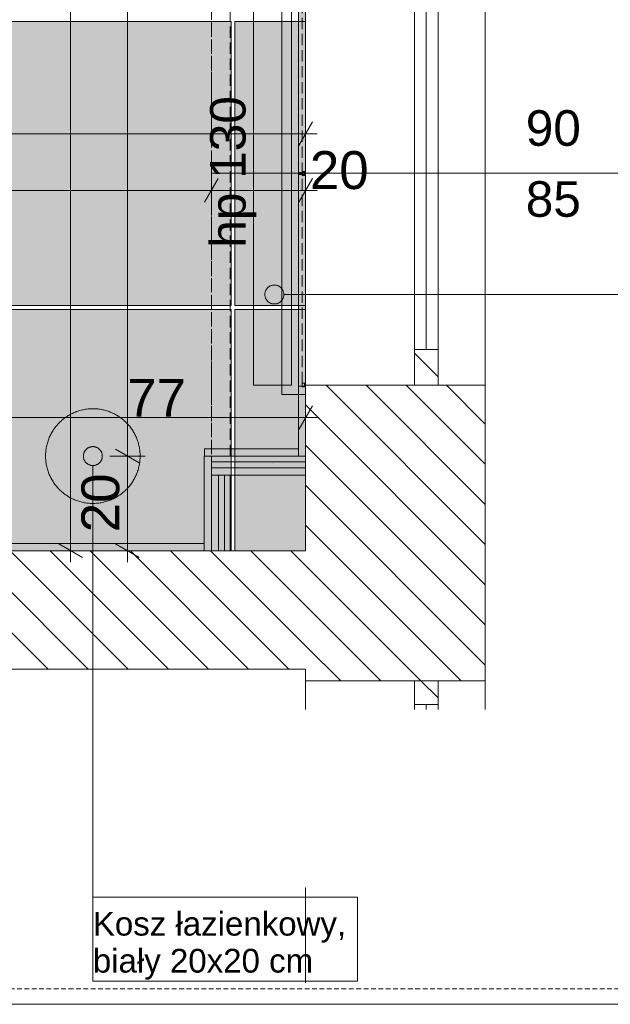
# Model space of a CAD drawing. Extents: x 180 to 4140, y 54 to 2910.
# Tile 7 of 10: x 2096 to 2721, y 60 to 1100. Entities that reach past the tile are written whole.
import ezdxf
from ezdxf.xclip import XClip

# ---------------------------------------------------------------- set-up
doc = ezdxf.new("R2010")
doc.units = 0
doc.header["$MEASUREMENT"] = 0
doc.header["$XCLIPFRAME"] = 0
for name, pattern in [('Krawędzie ukryte', [34, 24, -10]), ('Przerywana', [48, 24, -24]), ('Przerywana długa', [78, 50, -28]), ('Przerywana gęsta', [18, 12, -6])]:
    doc.linetypes.add(name, pattern=pattern)
for name, color, linetype in [('230-A Ściany działowe', 7, 'Continuous'), ('300-W Płytki podłogi', 7, 'Continuous'), ('300-W Płytki wnętrza', 7, 'Continuous'), ('320-W Umeblowanie', 7, 'Continuous'), ('332-W Wyposażenie dodatkowe - łazienka', 7, 'Continuous'), ('380-W Istniejące elementy_ rury_ skrzynki', 7, 'Continuous'), ('399-W Wymiary i opisy', 7, 'Continuous'), ('420-K Ściany', 7, 'Continuous'), ('460-K Stropy', 7, 'Continuous'), ('460-K Stropy - wymieniane warstwy', 7, 'Continuous'), ('810-G Ogólne', 7, 'Continuous'), ('820-G Rysunki Obrazki', 7, 'Continuous'), ('840-G Znaczniki ogólne', 7, 'Continuous')]:
    doc.layers.add(name, color=color, linetype=linetype)
doc.styles.add('STYL_AUTOMATYCZNY_2', font='arial.ttf')
doc.styles.add('STYL_AUTOMATYCZNY_3', font='arial.ttf')
pattern_1 = [(135, (-3336.16, -21530.758), (21.213203, 21.213203), [])]
pattern_2 = [(0, (-3336.16, -21530.758), (0, 37.5), [0, -37.5])]

# ---------------------------------------------------------------- blocks, each defined once
blk = doc.blocks.new('*X18')
at = {"layer": '300-W Płytki podłogi', "linetype": 'Continuous', "lineweight": 25}
blk.add_hatch(color=150, dxfattribs=at).paths.add_polyline_path([(1720.1, 798.2), (2320.1, 798.2), (2320.1, 1098.2), (1720.1, 1098.2)])
blk = doc.blocks.new('*X19')
at = {"layer": '300-W Płytki podłogi', "linetype": 'Continuous', "lineweight": 25}
blk.add_hatch(color=150, dxfattribs=at).paths.add_polyline_path([(1720.1, 539.2), (2320.1, 539.2), (2320.1, 794.2), (1720.1, 794.2)])
blk = doc.blocks.new('*X23')
at = {"layer": '300-W Płytki podłogi', "linetype": 'Continuous', "lineweight": 25}
blk.add_hatch(color=150, dxfattribs=at).paths.add_polyline_path([(2398.8, 1098.2), (2324.1, 1098.2), (2324.1, 798.2), (2398.8, 798.2)])
blk = doc.blocks.new('*X24')
at = {"layer": '300-W Płytki podłogi', "linetype": 'Continuous', "lineweight": 25}
blk.add_hatch(color=150, dxfattribs=at).paths.add_polyline_path([(2398.8, 794.2), (2324.1, 794.2), (2324.1, 539.2), (2398.8, 539.2)])
blk = doc.blocks.new('Rysunek_1_1', base_point=(-3336.2, -21530.8))
at = {"layer": '230-A Ściany działowe', "linetype": 'Continuous', "lineweight": 0}
h = blk.add_hatch(dxfattribs=at)
h.set_pattern_fill('Gips_0001', color=94, style=0, pattern_type=2)
h.set_pattern_definition(pattern_2)
h.paths.add_polyline_path([(2299.1, 633), (2305.4, 633), (2299.1, 639.2)])
h = blk.add_hatch(dxfattribs=at)
h.set_pattern_fill('Gips_0001', color=94, style=0, pattern_type=2)
h.set_pattern_definition(pattern_2)
h.paths.add_polyline_path([(2306.6, 633), (2306.6, 639.2), (2299.1, 639.2), (2299.1, 633)])
h = blk.add_hatch(dxfattribs=at)
h.set_pattern_fill('Gips_0001', color=94, style=0, pattern_type=2)
h.set_pattern_definition(pattern_2)
h.paths.add_polyline_path([(2312.9, 633), (2312.9, 639.2), (2306.6, 639.2), (2306.6, 633)])
h = blk.add_hatch(dxfattribs=at)
h.set_pattern_fill('Gips_0001', color=94, style=0, pattern_type=2)
h.set_pattern_definition(pattern_2)
h.paths.add_polyline_path([(2319.1, 633), (2319.1, 639.2), (2312.9, 639.2), (2312.9, 633)])
h = blk.add_hatch(dxfattribs=at)
h.set_pattern_fill('Gips_0001', color=94, style=0, pattern_type=2)
h.set_pattern_definition(pattern_2)
h.paths.add_polyline_path([(2398.8, 639.2), (2319.1, 639.2), (2319.1, 633), (2398.8, 633)])
h = blk.add_hatch(dxfattribs=at)
h.set_pattern_fill('Gips_0001', color=94, style=0, pattern_type=2)
h.set_pattern_definition(pattern_2)
h.paths.add_polyline_path([(2306.6, 626.7), (2306.6, 631.7), (2305.4, 633), (2299.1, 633), (2299.1, 626.7)])
h = blk.add_hatch(dxfattribs=at)
h.set_pattern_fill('Gips_0001', color=94, style=0, pattern_type=2)
h.set_pattern_definition(pattern_2)
h.paths.add_polyline_path([(2306.6, 626.7), (2306.6, 633), (2299.1, 633), (2299.1, 626.7)])
h = blk.add_hatch(dxfattribs=at)
h.set_pattern_fill('Gips_0001', color=94, style=0, pattern_type=2)
h.set_pattern_definition(pattern_2)
h.paths.add_polyline_path([(2312.9, 626.7), (2312.9, 633), (2306.6, 633), (2306.6, 626.7)])
h = blk.add_hatch(dxfattribs=at)
h.set_pattern_fill('Gips_0001', color=94, style=0, pattern_type=2)
h.set_pattern_definition(pattern_2)
h.paths.add_polyline_path([(2311.6, 626.7), (2306.6, 631.7), (2306.6, 626.7)])
h = blk.add_hatch(dxfattribs=at)
h.set_pattern_fill('Gips_0001', color=94, style=0, pattern_type=2)
h.set_pattern_definition(pattern_2)
h.paths.add_polyline_path([(2319.1, 626.7), (2319.1, 633), (2312.9, 633), (2312.9, 626.7)])
h = blk.add_hatch(dxfattribs=at)
h.set_pattern_fill('Gips_0001', color=94, style=0, pattern_type=2)
h.set_pattern_definition(pattern_2)
h.paths.add_polyline_path([(2398.8, 633), (2319.1, 633), (2319.1, 626.7), (2398.8, 626.7)])
h = blk.add_hatch(dxfattribs=at)
h.set_pattern_fill('Gips_0001', color=94, style=0, pattern_type=2)
h.set_pattern_definition(pattern_2)
h.paths.add_polyline_path([(2306.6, 619.2), (2306.6, 539.2), (2312.9, 539.2), (2312.9, 619.2)])
h = blk.add_hatch(dxfattribs=at)
h.set_pattern_fill('Gips_0001', color=94, style=0, pattern_type=2)
h.set_pattern_definition(pattern_2)
h.paths.add_polyline_path([(2312.9, 619.2), (2312.9, 539.2), (2319.1, 539.2), (2319.1, 619.2)])
at = {"layer": '300-W Płytki wnętrza', "linetype": 'Continuous', "lineweight": 0, "true_color": 0xbedebe}
for points in [[(2398.8, 1236.7), (2391.3, 1236.7), (2391.3, 938.7), (2398.8, 938.7)], [(2398.8, 936.7), (2391.3, 936.7), (2391.3, 639.2), (2398.8, 639.2)], [(2391.4, 639.2), (2391.4, 646.7), (2291.7, 646.7), (2291.7, 639.2)], [(2299.1, 639.2), (2291.6, 639.2), (2291.6, 539.2), (2299.1, 539.2)], [(2291.6, 539.2), (2291.6, 546.7), (2031.4, 546.7), (2031.4, 539.2)]]:
    blk.add_hatch(color=9, dxfattribs=at).paths.add_polyline_path(points)
at = {"layer": '300-W Płytki wnętrza', "linetype": 'Continuous', "lineweight": 0}
h = blk.add_hatch(dxfattribs=at)
h.set_pattern_fill('Aluminium_0001', color=94, style=0, pattern_type=2)
h.set_pattern_definition([(45, (-3336.16, -21530.76), (-88.38835, 88.38835), []), (45, (-3353.84, -21513.08), (-88.38835, 88.38835), []), (45, (-3371.52, -21495.4), (-88.38835, 88.38835), [])])
h.paths.add_polyline_path([(2397.6, 939.7), (2395.1, 939.7), (2395.1, 935.7), (2397.6, 935.7)])
at = {"layer": '420-K Ściany', "linetype": 'Continuous', "lineweight": 13}
h = blk.add_hatch(dxfattribs=at)
h.set_pattern_fill('Ściany_istniejące_0001', color=8, style=0, pattern_type=2)
h.set_pattern_definition(pattern_1)
h.paths.add_polyline_path([(2538.8, 714.2), (2538.8, 751.7), (2513.8, 751.7), (2513.8, 714.2)])
h = blk.add_hatch(dxfattribs=at)
h.set_pattern_fill('Ściany_istniejące_0001', color=8, style=0, pattern_type=2)
h.set_pattern_definition(pattern_1)
h.paths.add_polyline_path([(2398.8, 401.7), (2588.8, 401.7), (2588.8, 714.2), (2538.8, 714.2), (2513.8, 714.2), (2398.8, 714.2)])
h = blk.add_hatch(dxfattribs=at)
h.set_pattern_fill('Ściany_istniejące_0001', color=8, style=0, pattern_type=2)
h.set_pattern_definition(pattern_1)
h.paths.add_polyline_path([(531.3, 414.2), (2398.8, 414.2), (2398.8, 539.2), (531.3, 539.2)])
h = blk.add_hatch(dxfattribs=at)
h.set_pattern_fill('Ściany_istniejące_0001', color=8, style=0, pattern_type=2)
h.set_pattern_definition(pattern_1)
h.paths.add_polyline_path([(2538.8, 401.7), (2513.8, 401.7), (2513.8, 376.7), (2538.8, 376.7)])
at = {"layer": '820-G Rysunki Obrazki', "linetype": 'Continuous', "lineweight": 13}
for points in [[(2355.7, 809.9), (2356.4, 806.1), (2358.6, 802.9), (2361.8, 800.7), (2365.7, 799.9), (2369.5, 800.7), (2372.7, 802.9), (2374.9, 806.1), (2375.7, 809.9), (2374.9, 813.8), (2372.7, 817), (2369.5, 819.2), (2365.7, 819.9), (2361.8, 819.2), (2358.6, 817), (2356.4, 813.8)], [(2163.8, 639.2), (2164.6, 635.4), (2166.8, 632.2), (2170, 630), (2173.8, 629.2), (2177.7, 630), (2180.9, 632.2), (2183.1, 635.4), (2183.8, 639.2), (2183.1, 643.1), (2180.9, 646.3), (2177.7, 648.5), (2173.8, 649.2), (2170, 648.5), (2166.8, 646.3), (2164.6, 643.1)]]:
    blk.add_hatch(color=154, dxfattribs=at).paths.add_polyline_path(points)
at = {"layer": '230-A Ściany działowe', "color": 94, "linetype": 'Continuous', "lineweight": 0, "ltscale": 0.5}
for p, q in [((2306.6, 639.2), (2299.1, 639.2)), ((2306.6, 639.2), (2299.1, 639.2)), ((2312.9, 639.2), (2306.6, 639.2)), ((2312.9, 639.2), (2306.6, 639.2)), ((2319.1, 639.2), (2312.9, 639.2)), ((2319.1, 639.2), (2312.9, 639.2)), ((2299.1, 633), (2305.4, 633)), ((2306.6, 633), (2299.1, 633)), ((2299.1, 626.7), (2306.6, 626.7)), ((2299.1, 626.7), (2306.6, 626.7)), ((2306.6, 626.7), (2299.1, 626.7)), ((2312.9, 633), (2306.6, 633)), ((2306.6, 626.7), (2311.6, 626.7)), ((2312.9, 626.7), (2306.6, 626.7)), ((2319.1, 633), (2312.9, 633)), ((2319.1, 626.7), (2312.9, 626.7)), ((2398.8, 633), (2319.1, 633)), ((2398.8, 626.7), (2319.1, 626.7)), ((2299.1, 619.2), (2306.6, 619.2)), ((2299.1, 619.2), (2306.6, 619.2)), ((2306.6, 619.2), (2312.9, 619.2)), ((2306.6, 539.2), (2306.6, 619.2)), ((2306.6, 619.2), (2312.9, 619.2)), ((2306.6, 619.2), (2312.9, 619.2)), ((2306.6, 619.2), (2312.9, 619.2)), ((2312.9, 619.2), (2319.1, 619.2)), ((2312.9, 539.2), (2312.9, 619.2)), ((2312.9, 619.2), (2319.1, 619.2)), ((2312.9, 619.2), (2319.1, 619.2)), ((2312.9, 619.2), (2319.1, 619.2))]:
    blk.add_line(p, q, dxfattribs=at)
at = {"layer": '230-A Ściany działowe', "color": 94, "linetype": 'Krawędzie ukryte', "lineweight": 0, "ltscale": 0.5}
for p, q in [((2299.1, 639.2), (2299.1, 633)), ((2299.1, 633), (2299.1, 626.7)), ((2299.1, 626.7), (2299.1, 619.2))]:
    blk.add_line(p, q, dxfattribs=at)
at = {"layer": '230-A Ściany działowe', "color": 94, "linetype": 'Krawędzie ukryte', "lineweight": 0, "ltscale": 0.5, "flags": 128}
for points in [[(2299.1, 1844.2), (2299.1, 539.2)], [(2319.1, 639.2), (2319.1, 1844.2)], [(2319.1, 539.2), (2319.1, 619.2)], [(2299.1, 539.2), (2306.6, 539.2)], [(2306.6, 539.2), (2312.9, 539.2)], [(2312.9, 539.2), (2319.1, 539.2)]]:
    blk.add_lwpolyline(points, dxfattribs=at)
at = {"layer": '230-A Ściany działowe', "color": 94, "linetype": 'Continuous', "lineweight": 0, "ltscale": 0.5, "flags": 128}
for points in [[(2299.1, 639.2), (2299.1, 633)], [(2398.8, 639.2), (2319.1, 639.2)], [(2398.8, 633), (2398.8, 639.2)], [(2299.1, 633), (2299.1, 626.7)], [(2299.1, 626.7), (2299.1, 539.2)], [(2398.8, 626.7), (2398.8, 633)], [(2398.8, 619.2), (2398.8, 626.7)], [(2319.1, 539.2), (2319.1, 619.2)], [(2319.1, 619.2), (2398.8, 619.2)], [(2299.1, 539.2), (2306.6, 539.2)], [(2306.6, 539.2), (2312.9, 539.2)], [(2312.9, 539.2), (2319.1, 539.2)]]:
    blk.add_lwpolyline(points, dxfattribs=at)
at = {"layer": '300-W Płytki podłogi', "color": 150, "linetype": 'Continuous', "lineweight": 5, "ltscale": 0.5, "flags": 128}
for points in [[(1720.1, 798.2), (1720.1, 1098.2), (2320.1, 1098.2), (2320.1, 798.2)], [(2398.8, 1098.2), (2398.8, 798.2), (2324.1, 798.2), (2324.1, 1098.2)], [(1720.1, 539.2), (1720.1, 794.2), (2320.1, 794.2), (2320.1, 539.2)], [(2398.8, 794.2), (2324.1, 794.2), (2324.1, 539.2), (2398.8, 539.2)]]:
    blk.add_lwpolyline(points, close=True, dxfattribs=at)
at = {"layer": '300-W Płytki wnętrza', "color": 94, "linetype": 'Continuous', "lineweight": 0, "ltscale": 0.5}
for p, q in [((2391.3, 1236.7), (2391.3, 938.7)), ((2398.8, 1236.7), (2398.8, 938.7)), ((2398.8, 938.7), (2391.3, 938.7)), ((2391.3, 936.7), (2391.3, 639.2)), ((2398.8, 936.7), (2391.3, 936.7)), ((2395.1, 939.7), (2395.1, 935.7)), ((2397.6, 939.7), (2395.1, 939.7)), ((2397.6, 939.7), (2397.6, 935.7)), ((2398.8, 936.7), (2398.8, 639.2)), ((2397.6, 935.7), (2395.1, 935.7)), ((2391.4, 646.7), (2291.7, 646.7)), ((2291.7, 646.7), (2291.7, 639.2)), ((2391.4, 646.7), (2391.4, 639.2)), ((2291.6, 639.2), (2291.6, 539.2)), ((2299.1, 639.2), (2291.6, 639.2)), ((2391.4, 639.2), (2291.7, 639.2)), ((2299.1, 639.2), (2299.1, 539.2)), ((2398.8, 639.2), (2391.3, 639.2)), ((2291.6, 546.7), (2031.4, 546.7)), ((2291.6, 546.7), (2291.6, 539.2)), ((2291.6, 539.2), (2031.4, 539.2)), ((2299.1, 539.2), (2291.6, 539.2))]:
    blk.add_line(p, q, dxfattribs=at)
at = {"layer": '300-W Płytki wnętrza', "color": 94, "linetype": 'Krawędzie ukryte', "lineweight": 0, "ltscale": 0.5, "flags": 128}
for points in [[(2391.3, 1161.7), (2391.3, 938.7)], [(2395.1, 716.2), (2395.1, 935.7), (2395.1, 939.7), (2395.1, 1159.7)], [(2398.8, 939.7), (2398.8, 1159.7)], [(2391.3, 938.7), (2395.1, 938.7)], [(2391.3, 936.7), (2391.3, 713.2)], [(2391.3, 936.7), (2395.1, 936.7)], [(2397.6, 939.7), (2397.6, 935.7)], [(2398.8, 939.7), (2397.6, 939.7)], [(2397.6, 938.7), (2398.8, 938.7)], [(2397.6, 936.7), (2398.8, 936.7)], [(2398.8, 939.7), (2398.8, 938.7)], [(2398.8, 936.7), (2398.8, 935.7)], [(2397.6, 935.7), (2398.8, 935.7)], [(2398.8, 716.2), (2398.8, 935.7)], [(2391.3, 713.2), (2391.3, 639.2)], [(2391.3, 713.2), (2395.1, 713.2), (2397.6, 713.2), (2398.8, 713.2)], [(2395.1, 716.2), (2397.6, 716.2)], [(2395.1, 712.2), (2395.1, 713.2), (2395.1, 716.2)], [(2397.6, 712.2), (2395.1, 712.2)], [(2397.6, 716.2), (2397.6, 713.2), (2397.6, 712.2)], [(2398.8, 716.2), (2397.6, 716.2)], [(2398.8, 716.2), (2398.8, 713.2)], [(2398.8, 713.2), (2398.8, 639.2)], [(2391.4, 646.7), (2291.7, 646.7)], [(2291.7, 646.7), (2291.7, 639.2)], [(2391.4, 646.7), (2391.4, 639.2)], [(2291.6, 639.2), (2291.6, 539.2)], [(2291.6, 639.2), (2299.1, 639.2)], [(2391.4, 639.2), (2291.7, 639.2)], [(2299.1, 639.2), (2299.1, 539.2)], [(2391.3, 639.2), (2398.8, 639.2)], [(2291.6, 546.7), (2031.4, 546.7)], [(2291.6, 546.7), (2291.6, 539.2)], [(2291.6, 539.2), (2031.4, 539.2)], [(2291.6, 539.2), (2299.1, 539.2)]]:
    blk.add_lwpolyline(points, dxfattribs=at)
at = {"layer": '300-W Płytki wnętrza', "color": 94, "linetype": 'Continuous', "lineweight": 0, "ltscale": 0.5, "flags": 128}
for points in [[(2391.3, 938.7), (2391.3, 937.7), (2391.3, 936.7)], [(2391.3, 937.7), (2395.1, 937.7)], [(2397.6, 937.7), (2398.8, 937.7)], [(2398.8, 938.7), (2398.8, 937.7), (2398.8, 936.7)]]:
    blk.add_lwpolyline(points, dxfattribs=at)
at = {"layer": '320-W Umeblowanie', "color": 94, "linetype": 'Przerywana gęsta', "lineweight": 0, "ltscale": 0.5, "flags": 128}
blk.add_lwpolyline([(2299.1, 1844.2), (2299.1, 539.2), (2398.8, 539.2), (2398.8, 1844.2)], close=True, dxfattribs=at)
at = {"layer": '332-W Wyposażenie dodatkowe - łazienka', "color": 150, "linetype": 'Continuous', "lineweight": 13, "ltscale": 0.5, "flags": 128}
blk.add_lwpolyline([(2123.8, 639.2, -1), (2223.8, 639.2, -1)], format="xyb", close=True, dxfattribs=at)
at = {"layer": '380-W Istniejące elementy_ rury_ skrzynki', "color": 150, "linetype": 'Continuous', "lineweight": 15, "ltscale": 0.5}
for p, q in [((2343.8, 714.2), (2343.8, 1161.7)), ((2383.8, 1161.7), (2383.8, 714.2)), ((2383.8, 714.2), (2343.8, 714.2))]:
    blk.add_line(p, q, dxfattribs=at)
at = {"layer": '399-W Wymiary i opisy', "color": 154, "linetype": 'Continuous', "lineweight": 13, "ltscale": 0.5}
for p, q in [((2150.3, 539.2), (2150.3, 2314.2)), ((2210.3, 639.2), (2210.3, 1844.2)), ((2391.6, 967.3), (2406.1, 992.3)), ((2398.8, 961.1), (2398.8, 998.6)), ((531.3, 979.8), (2398.8, 979.8)), ((2398.8, 979.8), (2411.1, 979.8)), ((2299.1, 901.1), (2299.1, 938.6)), ((2398.8, 901.1), (2398.8, 938.6)), ((2306.3, 932.3), (2291.9, 907.3)), ((2391.6, 907.3), (2406.1, 932.3)), ((531.3, 919.8), (2299.1, 919.8)), ((2299.1, 919.8), (2398.8, 919.8)), ((2398.8, 919.8), (2411.1, 919.8)), ((2398.8, 661.1), (2398.8, 698.6)), ((2391.6, 667.3), (2406.1, 692.3)), ((2012.6, 679.8), (2398.8, 679.8)), ((2398.8, 679.8), (2411.1, 679.8)), ((2197.8, 646.5), (2222.8, 632)), ((2229.1, 639.2), (2191.6, 639.2)), ((2210.3, 539.2), (2210.3, 639.2)), ((2137.8, 546.5), (2162.8, 532)), ((2197.8, 546.5), (2222.8, 532)), ((2169.1, 539.2), (2131.6, 539.2)), ((2150.3, 527), (2150.3, 539.2)), ((2229.1, 539.2), (2191.6, 539.2)), ((2210.3, 527), (2210.3, 539.2))]:
    blk.add_line(p, q, dxfattribs=at)
at = {"layer": '420-K Ściany', "color": 7, "linetype": 'Continuous', "lineweight": 13, "ltscale": 0.5}
for p, q in [((2373.8, 1171.7), (2373.8, 704.2)), ((2588.8, 1161.7), (2588.8, 714.2)), ((2513.8, 1124.2), (2513.8, 751.7)), ((2526.3, 1124.2), (2526.3, 751.7)), ((2538.8, 751.7), (2538.8, 1124.2)), ((2538.8, 751.7), (2513.8, 751.7)), ((2513.8, 751.7), (2513.8, 714.2)), ((2538.8, 714.2), (2538.8, 751.7)), ((2398.8, 714.2), (2398.8, 704.2)), ((2513.8, 714.2), (2398.8, 714.2)), ((2513.8, 714.2), (2398.8, 714.2)), ((2398.8, 714.2), (2398.8, 704.2)), ((2538.8, 714.2), (2513.8, 714.2)), ((2538.8, 714.2), (2513.8, 714.2)), ((2538.8, 714.2), (2513.8, 714.2)), ((2588.8, 714.2), (2538.8, 714.2)), ((2588.8, 714.2), (2538.8, 714.2)), ((2373.8, 704.2), (2398.8, 704.2)), ((2513.8, 401.7), (2398.8, 401.7)), ((2398.8, 371.4), (2398.8, 401.7)), ((2513.8, 401.7), (2398.8, 401.7)), ((2538.8, 401.7), (2513.8, 401.7)), ((2513.8, 376.7), (2513.8, 401.7)), ((2538.8, 401.7), (2513.8, 401.7)), ((2538.8, 401.7), (2513.8, 401.7)), ((2588.8, 401.7), (2538.8, 401.7)), ((2538.8, 401.7), (2538.8, 376.7)), ((2588.8, 401.7), (2538.8, 401.7)), ((2588.8, 371.4), (2588.8, 401.7)), ((2538.8, 376.7), (2513.8, 376.7)), ((2513.8, 371.4), (2513.8, 376.7)), ((2526.3, 371.4), (2526.3, 376.7)), ((2538.8, 376.7), (2538.8, 371.4)), ((2398.8, 82.7), (2398.8, 183.5))]:
    blk.add_line(p, q, dxfattribs=at)
at = {"layer": '420-K Ściany', "color": 7, "linetype": 'Przerywana', "lineweight": 13, "ltscale": 0.5}
blk.add_line((2398.8, 1161.7), (2398.8, 714.2), dxfattribs=at)
at = {"layer": '420-K Ściany', "color": 7, "linetype": 'Continuous', "lineweight": 15, "ltscale": 0.5}
blk.add_line((2788.8, 938), (2298.8, 938), dxfattribs=at)
at = {"layer": '420-K Ściany', "color": 7, "linetype": 'Continuous', "lineweight": 13, "ltscale": 0.5, "flags": 128}
for points in [[(2398.8, 714.2), (2398.8, 539.2)], [(2588.8, 401.7), (2588.8, 714.2)], [(2398.8, 539.2), (531.3, 539.2)], [(531.3, 414.2), (2398.8, 414.2)], [(2398.8, 414.2), (2398.8, 401.7)]]:
    blk.add_lwpolyline(points, dxfattribs=at)
at = {"layer": '460-K Stropy', "color": 7, "linetype": 'Continuous', "lineweight": 13, "ltscale": 0.5, "flags": 128}
blk.add_lwpolyline([(2588.8, 371.4), (2588.8, 1244.2), (2703.5, 1244.2)], dxfattribs=at)
at = {"layer": '460-K Stropy - wymieniane warstwy', "color": 94, "linetype": 'Continuous', "lineweight": 0, "ltscale": 0.5, "flags": 128}
blk.add_lwpolyline([(531.3, 2314.2), (531.3, 539.2), (2398.8, 539.2), (2398.8, 2314.2), (1541.9, 2314.2), (1541.9, 2704.2), (686.3, 2704.2), (686.3, 2314.2)], close=True, dxfattribs=at)
at = {"layer": '820-G Rysunki Obrazki', "color": 154, "linetype": 'Continuous', "lineweight": 13, "ltscale": 0.5}
for p, q in [((2375.7, 809.9), (3037, 809.9)), ((2173.8, 629.2), (2173.8, 84.6)), ((2453.8, 173.2), (2173.8, 173.2)), ((2173.8, 173.2), (2173.8, 84.6)), ((2453.8, 84.6), (2453.8, 173.2)), ((2173.8, 84.6), (2453.8, 84.6)), ((2173.8, 84.6), (2453.8, 84.6))]:
    blk.add_line(p, q, dxfattribs=at)
for centre in [(2365.7, 809.9), (2173.8, 639.2)]:
    blk.add_circle(centre, 10, dxfattribs=at)
at = {"color": 7, "linetype": 'Continuous', "lineweight": 13, "ltscale": 0.5}
for name in ['*X18', '*X23', '*X19', '*X24']:
    blk.add_blockref(name, (0, 0), dxfattribs=at)
at = {"layer": '399-W Wymiary i opisy', "color": 154, "linetype": 'Continuous', "lineweight": 13, "char_height": 40, "width": 61.018, "attachment_point": 7, "style": 'STYL_AUTOMATYCZNY_2'}
for s, insert in [('\\A1;{\\pql;\\fArial|b0|i0|c238|p0;\\W1.000000;20}', (2403.3, 920.8)), ('\\A1;{\\pql;\\fArial|b0|i0|c238|p0;\\W1.000000;77}', (2210.1, 680.8))]:
    blk.add_mtext(s, dxfattribs=dict(at, insert=insert))
at = {"layer": '399-W Wymiary i opisy', "color": 154, "linetype": 'Continuous', "lineweight": 13, "insert": (2202.3, 558.7), "char_height": 40, "width": 61.018, "attachment_point": 7, "rotation": 90, "style": 'STYL_AUTOMATYCZNY_2'}
blk.add_mtext('\\A1;{\\pql;\\fArial|b0|i0|c238|p0;\\W1.000000;20}', dxfattribs=at)
at = {"layer": '420-K Ściany', "color": 7, "linetype": 'Continuous', "lineweight": 5, "char_height": 37.5, "attachment_point": 7, "style": 'STYL_AUTOMATYCZNY_3'}
for s, insert in [('\\A1;{\\pql;\\pt0;\\fArial|b0|i0|c238|p0;\\W1.000000;90\\fArial|b0|i0|c238|p0;\\W1.000000;\\A1{\\H.66x;\\S^  ;}\\fArial|b0|i0|c238|p0;\\W1.000000;\\fArial|b0|i0|c238|p0;\\W1.000000;}', (2631.6, 956.1)), ('\\A1;{\\pql;\\pt0;\\fArial|b0|i0|c238|p0;\\W1.000000;85\\fArial|b0|i0|c238|p0;\\W1.000000;\\A1{\\H.66x;\\S^  ;}\\fArial|b0|i0|c238|p0;\\W1.000000;\\fArial|b0|i0|c238|p0;\\W1.000000;}', (2631.6, 881.1))]:
    blk.add_mtext(s, dxfattribs=dict(at, insert=insert))
at = {"layer": '420-K Ściany', "color": 7, "linetype": 'Continuous', "lineweight": 5, "insert": (2346.6, 859.3), "char_height": 37.5, "attachment_point": 7, "rotation": 90, "style": 'STYL_AUTOMATYCZNY_3'}
blk.add_mtext('\\A1;{\\pql;\\pt0;\\fArial|b0|i0|c238|p0;\\W1.000000;hp 130\\fArial|b0|i0|c238|p0;\\W1.000000;\\A1{\\H.66x;\\S^  ;}\\fArial|b0|i0|c238|p0;\\W1.000000;\\fArial|b0|i0|c238|p0;\\W1.000000;}', dxfattribs=at)
at = {"layer": '820-G Rysunki Obrazki', "color": 154, "linetype": 'Continuous', "lineweight": 13, "insert": (2173.8, 86), "char_height": 25, "attachment_point": 7, "line_spacing_factor": 0.938138, "style": 'STYL_AUTOMATYCZNY_3'}
blk.add_mtext('\\A1;{\\pql;\\fArial|b0|i0|c238|p0;\\W1.000000;Kosz łazienkowy, \\P\\pql;\\fArial|b0|i0|c238|p0;\\W1.000000;biały 20x20 cm}', dxfattribs=at)

msp = doc.modelspace()

# ---------------------------------------------------------------- linework, layer by layer
at = {"layer": '810-G Ogólne', "color": 7, "linetype": 'Continuous', "lineweight": 13, "ltscale": 0.1}
msp.add_line((3140, 60), (180, 60), dxfattribs=at)
at = {"layer": '840-G Znaczniki ogólne', "color": 8, "linetype": 'Przerywana długa', "lineweight": 13, "ltscale": 0.1}
msp.add_lwpolyline([(221.2, 2885.8), (812.2, 2885.8), (1465, 2885.8), (3175, 2885.8), (3175, 76.2), (221.2, 76.2)], close=True, dxfattribs=at)

# ---------------------------------------------------------------- block references
at = {"layer": '820-G Rysunki Obrazki', "color": 7, "linetype": 'Continuous', "lineweight": 13, "ltscale": 0.1}
ref = msp.add_blockref('Rysunek_1_1', (-3336.2, -21530.8), dxfattribs=at)
XClip(ref).set_block_clipping_path([(341.290112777, 402.1131459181), (953.1924368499, 402.1131459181), (953.1924368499, 82.7263964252), (2475.1191023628, 82.7263964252), (2475.1191023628, 183.4707389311), (2344.9990529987, 183.4707389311), (2344.9990529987, 371.3792950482), (3305.178, 371.3792950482), (3305.178, 954.6321297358), (2703.4901120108, 954.6321297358), (2703.4901120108, 1738.772080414), (3305.178, 1738.772080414), (3305.178, 2269.4922317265), (3085.6830056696, 2269.4922317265), (3085.6830056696, 2383.6040646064), (2703.4901120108, 2383.6040646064), (2703.4901120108, 2744.0868391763), (1585.057768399, 2744.0868391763), (1585.057768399, 2885.838607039), (932.3142418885, 2885.838607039), (932.3142418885, 2744.0868391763), (341.290112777, 2744.0868391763)])

doc.saveas('drawing.dxf')
